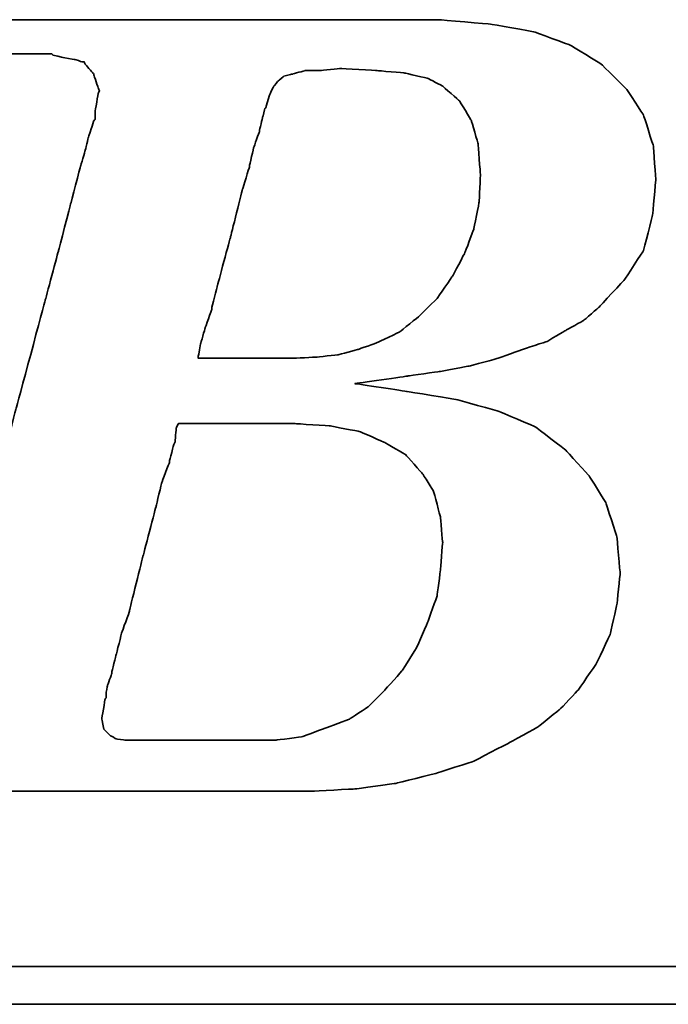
# Model space of a CAD drawing. Header units: millimetres. Extents: x 583 to 834, y 416 to 616.
# Tile 33 of 55: x 795.35 to 796.73, y 532.38 to 534.46. Entities that reach past the tile are written whole.
import ezdxf

# ---------------------------------------------------------------- set-up
doc = ezdxf.new("R2010")
doc.units = ezdxf.units.MM
doc.header["$LTSCALE"] = 0.1
doc.layers.add('CHA', color=7, linetype='CONTINUOUS')
doc.layers.add('layer 1', color=7, linetype='CONTINUOUS')

# ---------------------------------------------------------------- blocks, each defined once
blk = doc.blocks.new('TBI MOTION logo(完整正式版)')
at = {"layer": 'layer 1', "color": 22, "lineweight": 35}
for points, knots in [([(-64.65375, -6.86375), (-64.65375, -6.86375), (-64.84375, -7.29625), (-64.84375, -7.29625), (-64.84375, -7.29625), (-64.84375, -7.29625), (-64.86875, -7.34375), (-64.86875, -7.34375), (-64.86875, -7.34375), (-64.86875, -7.34375), (-64.86875, -7.36875), (-64.86875, -7.36875), (-64.86875, -7.36875), (-64.86875, -7.36875), (-65.15375, -7.65375), (-65.15375, -7.65375), (-65.15375, -7.65375), (-65.15375, -7.65375), (-65.17875, -7.65375), (-65.17875, -7.65375), (-65.17875, -7.65375), (-65.17875, -7.65375), (-65.20375, -7.67875), (-65.20375, -7.67875), (-65.20375, -7.67875), (-65.20375, -7.67875), (-65.58875, -7.87125), (-65.58875, -7.87125), (-65.58875, -7.87125), (-65.58875, -7.87125), (-65.63375, -7.87125), (-65.63375, -7.87125), (-65.63375, -7.87125), (-65.63375, -7.87125), (-65.65875, -7.89375), (-65.65875, -7.89375), (-65.65875, -7.89375), (-65.65875, -7.89375), (-66.09375, -7.94375), (-66.09375, -7.94375), (-66.09375, -7.94375), (-66.09375, -7.94375), (-66.11375, -7.94375), (-66.11375, -7.94375), (-66.11375, -7.94375), (-66.11375, -7.94375), (-66.16375, -7.94375), (-66.16375, -7.94375), (-66.16375, -7.94375), (-66.16375, -7.94375), (-66.30875, -7.94375), (-66.30875, -7.94375), (-66.30875, -7.94375), (-66.30875, -7.94375), (-66.69375, -7.94375), (-66.69375, -7.94375), (-66.69375, -7.94375), (-66.69375, -7.94375), (-67.07375, -7.94375), (-67.07375, -7.94375), (-67.07375, -7.94375), (-67.07375, -7.94375), (-67.12375, -7.94375), (-67.12375, -7.94375), (-67.12375, -7.94375), (-67.12375, -7.94375), (-67.12375, -7.96625), (-67.12375, -7.96625), (-67.12375, -7.96625), (-67.12375, -7.96625), (-67.14875, -7.99125), (-67.14875, -7.99125), (-67.14875, -7.99125), (-67.14875, -7.99125), (-67.24375, -8.34875), (-67.24375, -8.34875), (-67.24375, -8.34875), (-67.24375, -8.34875), (-67.31375, -8.68625), (-67.31375, -8.68625), (-67.31375, -8.68625), (-67.31375, -8.68625), (-67.26875, -8.68625), (-67.26875, -8.68625), (-67.26875, -8.68625), (-67.26875, -8.68625), (-67.07375, -8.68625), (-67.07375, -8.68625), (-67.07375, -8.68625), (-67.07375, -8.68625), (-66.54875, -8.68625), (-66.54875, -8.68625), (-66.54875, -8.68625), (-66.54875, -8.68625), (-65.82625, -8.68625), (-65.82625, -8.68625), (-65.82625, -8.68625), (-65.82625, -8.68625), (-65.01375, -8.68625), (-65.01375, -8.68625), (-65.01375, -8.68625), (-65.01375, -8.68625), (-64.05375, -8.68625), (-64.05375, -8.68625), (-64.05375, -8.68625), (-64.05375, -8.68625), (-62.08375, -8.68625), (-62.08375, -8.68625), (-62.08375, -8.68625), (-62.08375, -8.68625), (-60.06875, -8.68625), (-60.06875, -8.68625), (-60.06875, -8.68625), (-60.06875, -8.68625), (-59.10875, -8.68625), (-59.10875, -8.68625), (-59.10875, -8.68625), (-59.10875, -8.68625), (-58.29375, -8.68625), (-58.29375, -8.68625), (-58.29375, -8.68625), (-58.29375, -8.68625), (-57.57375, -8.68625), (-57.57375, -8.68625), (-57.57375, -8.68625), (-57.57375, -8.68625), (-57.04875, -8.68625), (-57.04875, -8.68625), (-57.04875, -8.68625), (-57.04875, -8.68625), (-56.85375, -8.68625), (-56.85375, -8.68625), (-56.85375, -8.68625), (-56.85375, -8.68625), (-56.70875, -8.68625), (-56.70875, -8.68625), (-56.70875, -8.68625), (-56.70875, -8.68625), (-56.61375, -8.68625), (-56.61375, -8.68625), (-56.61375, -8.68625), (-56.61375, -8.68625), (-56.56875, -8.68625), (-56.56875, -8.68625), (-56.56875, -8.68625), (-56.56875, -8.68625), (-55.65375, -8.63875), (-55.65375, -8.63875), (-55.65375, -8.63875), (-55.65375, -8.63875), (-54.76875, -8.51875), (-54.76875, -8.51875), (-54.76875, -8.51875), (-54.76875, -8.51875), (-53.90375, -8.30375), (-53.90375, -8.30375), (-53.90375, -8.30375), (-53.90375, -8.30375), (-53.08875, -8.03875), (-53.08875, -8.03875), (-53.08875, -8.03875), (-53.08875, -8.03875), (-52.34375, -7.65375), (-52.34375, -7.65375), (-52.34375, -7.65375), (-52.34375, -7.65375), (-51.69875, -7.29625), (-51.69875, -7.29625), (-51.69875, -7.29625), (-51.69875, -7.29625), (-51.21875, -6.91125), (-51.21875, -6.91125), (-51.21875, -6.91125), (-51.21875, -6.91125), (-50.83375, -6.50375), (-50.83375, -6.50375), (-50.83375, -6.50375), (-50.83375, -6.50375), (-50.44875, -5.94875), (-50.44875, -5.94875), (-50.44875, -5.94875), (-50.44875, -5.94875), (-50.13875, -5.30375), (-50.13875, -5.30375), (-50.13875, -5.30375), (-50.13875, -5.30375), (-49.99375, -4.65375), (-49.99375, -4.65375), (-49.99375, -4.65375), (-49.99375, -4.65375), (-49.92375, -3.98375), (-49.92375, -3.98375), (-49.92375, -3.98375), (-49.92375, -3.98375), (-49.99375, -3.19374), (-49.99375, -3.19374), (-49.99375, -3.19374), (-49.99375, -3.19374), (-50.23374, -2.44874), (-50.23374, -2.44874), (-50.23374, -2.44874), (-50.23374, -2.44874), (-50.59375, -1.87374), (-50.59375, -1.87374), (-50.59375, -1.87374), (-50.59375, -1.87374), (-51.09875, -1.31874), (-51.09875, -1.31874), (-51.09875, -1.31874), (-51.09875, -1.31874), (-51.74375, -0.81875), (-51.74375, -0.81875), (-51.74375, -0.81875), (-51.74375, -0.81875), (-52.53875, -0.48125), (-52.53875, -0.48125), (-52.53875, -0.48125), (-52.53875, -0.48125), (-53.47375, -0.21875), (-53.47375, -0.21875), (-53.47375, -0.21875), (-53.47375, -0.21875), (-54.52875, -0.04874), (-54.52875, -0.04874), (-54.52875, -0.04874), (-54.52875, -0.04874), (-55.65375, 0.12125), (-55.65375, 0.12125), (-55.65375, 0.12125), (-55.65375, 0.12125), (-54.50375, 0.28624), (-54.50375, 0.28624), (-54.50375, 0.28624), (-54.50375, 0.28624), (-53.83375, 0.38124), (-53.83375, 0.38124), (-53.83375, 0.38124), (-53.83375, 0.38124), (-53.18375, 0.50125), (-53.18375, 0.50125), (-53.18375, 0.50125), (-53.18375, 0.50125), (-52.55875, 0.66874), (-52.55875, 0.66874), (-52.55875, 0.66874), (-52.55875, 0.66874), (-52.03375, 0.86124), (-52.03375, 0.86124), (-52.03375, 0.86124), (-52.03375, 0.86124), (-51.50374, 1.03124), (-51.50374, 1.03124), (-51.50374, 1.03124), (-51.50374, 1.03124), (-51.09875, 1.27125), (-51.09875, 1.27125), (-51.09875, 1.27125), (-51.09875, 1.27125), (-50.71375, 1.48624), (-50.71375, 1.48624), (-50.71375, 1.48624), (-50.71375, 1.48624), (-50.37625, 1.77625), (-50.37625, 1.77625), (-50.37625, 1.77625), (-50.37625, 1.77625), (-49.82375, 2.37625), (-49.82375, 2.37625), (-49.82375, 2.37625), (-49.82375, 2.37625), (-49.41875, 2.99625), (-49.41875, 2.99625), (-49.41875, 2.99625), (-49.41875, 2.99625), (-49.22375, 3.76625), (-49.22375, 3.76625), (-49.22375, 3.76625), (-49.22375, 3.76625), (-49.15375, 4.50874), (-49.15375, 4.50874), (-49.15375, 4.50874), (-49.15375, 4.50874), (-49.20375, 5.25125), (-49.20375, 5.25125), (-49.20375, 5.25125), (-49.20375, 5.25125), (-49.41875, 5.92625), (-49.41875, 5.92625), (-49.41875, 5.92625), (-49.41875, 5.92625), (-49.77875, 6.47625), (-49.77875, 6.47625), (-49.77875, 6.47625), (-49.77875, 6.47625), (-50.33125, 7.02624), (-50.33125, 7.02624), (-50.33125, 7.02624), (-50.33125, 7.02624), (-51.00125, 7.43625), (-51.00125, 7.43625), (-51.00125, 7.43625), (-51.00125, 7.43625), (-51.79375, 7.72625), (-51.79375, 7.72625), (-51.79375, 7.72625), (-51.79375, 7.72625), (-52.72875, 7.89124), (-52.72875, 7.89124), (-52.72875, 7.89124), (-52.72875, 7.89124), (-53.83375, 7.98625), (-53.83375, 7.98625), (-53.83375, 7.98625), (-53.83375, 7.98625), (-53.92875, 7.98625), (-53.92875, 7.98625), (-53.92875, 7.98625), (-53.92875, 7.98625), (-54.26375, 7.98625), (-54.26375, 7.98625), (-54.26375, 7.98625), (-54.26375, 7.98625), (-54.74375, 7.98625), (-54.74375, 7.98625), (-54.74375, 7.98625), (-54.74375, 7.98625), (-55.36875, 7.98625), (-55.36875, 7.98625), (-55.36875, 7.98625), (-55.36875, 7.98625), (-56.13375, 7.98625), (-56.13375, 7.98625), (-56.13375, 7.98625), (-56.13375, 7.98625), (-56.94875, 7.98625), (-56.94875, 7.98625), (-56.94875, 7.98625), (-56.94875, 7.98625), (-58.77625, 7.98625), (-58.77625, 7.98625), (-58.77625, 7.98625), (-58.77625, 7.98625), (-60.59875, 7.98625), (-60.59875, 7.98625), (-60.59875, 7.98625), (-60.59875, 7.98625), (-61.41375, 7.98625), (-61.41375, 7.98625), (-61.41375, 7.98625), (-61.41375, 7.98625), (-62.17875, 7.98625), (-62.17875, 7.98625), (-62.17875, 7.98625), (-62.17875, 7.98625), (-62.80375, 7.98625), (-62.80375, 7.98625), (-62.80375, 7.98625), (-62.80375, 7.98625), (-63.30625, 7.98625), (-63.30625, 7.98625), (-63.30625, 7.98625), (-63.30625, 7.98625), (-63.57375, 7.98625), (-63.57375, 7.98625), (-63.57375, 7.98625), (-63.57375, 7.98625), (-63.57375, 7.96375), (-63.57375, 7.96375), (-63.57375, 7.96375), (-63.57375, 7.96375), (-63.59875, 7.94125), (-63.59875, 7.94125), (-63.59875, 7.94125), (-63.59875, 7.94125), (-63.69375, 7.55625), (-63.69375, 7.55625), (-63.69375, 7.55625), (-63.69375, 7.55625), (-63.76375, 7.24624), (-63.76375, 7.24624), (-63.76375, 7.24624), (-63.76375, 7.24624), (-63.23875, 7.24624), (-63.23875, 7.24624), (-63.23875, 7.24624), (-63.23875, 7.24624), (-62.75875, 7.24624), (-62.75875, 7.24624), (-62.75875, 7.24624), (-62.75875, 7.24624), (-62.61125, 7.24624), (-62.61125, 7.24624), (-62.61125, 7.24624), (-62.61125, 7.24624), (-62.56625, 7.24624), (-62.56625, 7.24624), (-62.56625, 7.24624), (-62.56625, 7.24624), (-62.22875, 7.24624), (-62.22875, 7.24624), (-62.22875, 7.24624), (-62.22875, 7.24624), (-62.20375, 7.24624), (-62.20375, 7.24624), (-62.20375, 7.24624), (-62.20375, 7.24624), (-62.17875, 7.21875), (-62.17875, 7.21875), (-62.17875, 7.21875), (-62.17875, 7.21875), (-61.96375, 7.17125), (-61.96375, 7.17125), (-61.96375, 7.17125), (-61.96375, 7.17125), (-61.72375, 7.12624), (-61.72375, 7.12624), (-61.72375, 7.12624), (-61.72375, 7.12624), (-61.70375, 7.12624), (-61.70375, 7.12624), (-61.70375, 7.12624), (-61.70375, 7.12624), (-61.55875, 7.07624), (-61.55875, 7.07624), (-61.55875, 7.07624), (-61.55875, 7.07624), (-61.50875, 7.07624), (-61.50875, 7.07624), (-61.50875, 7.07624), (-61.50875, 7.07624), (-61.48375, 7.02624), (-61.48375, 7.02624), (-61.48375, 7.02624), (-61.48375, 7.02624), (-61.31875, 6.83375), (-61.31875, 6.83375), (-61.31875, 6.83375), (-61.31875, 6.83375), (-61.29375, 6.81125), (-61.29375, 6.81125), (-61.29375, 6.81125), (-61.29375, 6.81125), (-61.29375, 6.78625), (-61.29375, 6.78625), (-61.29375, 6.78625), (-61.29375, 6.78625), (-61.19875, 6.50124), (-61.19875, 6.50124), (-61.19875, 6.50124), (-61.19875, 6.50124), (-61.17375, 6.45124), (-61.17375, 6.45124), (-61.17375, 6.45124), (-61.17375, 6.45124), (-61.19875, 6.40625), (-61.19875, 6.40625), (-61.19875, 6.40625), (-61.19875, 6.40625), (-61.26875, 5.99624), (-61.26875, 5.99624), (-61.26875, 5.99624), (-61.26875, 5.99624), (-61.26875, 5.85125), (-61.26875, 5.85125), (-61.26875, 5.85125), (-61.26875, 5.85125), (-61.26875, 5.82625), (-61.26875, 5.82625), (-61.26875, 5.82625), (-61.26875, 5.82625), (-61.29375, 5.80625), (-61.29375, 5.80625), (-61.29375, 5.80625), (-61.29375, 5.80625), (-61.34125, 5.66125), (-61.34125, 5.66125), (-61.34125, 5.66125), (-61.34125, 5.66125), (-61.41375, 5.44625), (-61.41375, 5.44625), (-61.41375, 5.44625), (-61.41375, 5.44625), (-61.48375, 5.15625), (-61.48375, 5.15625), (-61.48375, 5.15625), (-61.48375, 5.15625), (-61.58375, 4.82124), (-61.58375, 4.82124), (-61.58375, 4.82124), (-61.58375, 4.82124), (-61.79875, 4.00375), (-61.79875, 4.00375), (-61.79875, 4.00375), (-61.79875, 4.00375), (-62.05875, 2.99625), (-62.05875, 2.99625), (-62.05875, 2.99625), (-62.05875, 2.99625), (-62.34875, 1.91625), (-62.34875, 1.91625), (-62.34875, 1.91625), (-62.34875, 1.91625), (-62.97375, -0.41124), (-62.97375, -0.41124), (-62.97375, -0.41124), (-62.97375, -0.41124), (-63.59875, -2.75875), (-63.59875, -2.75875), (-63.59875, -2.75875), (-63.59875, -2.75875), (-63.88375, -3.86374), (-63.88375, -3.86374), (-63.88375, -3.86374), (-63.88375, -3.86374), (-64.14875, -4.82374), (-64.14875, -4.82374), (-64.14875, -4.82374), (-64.14875, -4.82374), (-64.36375, -5.64125), (-64.36375, -5.64125), (-64.36375, -5.64125), (-64.36375, -5.64125), (-64.43625, -5.97625), (-64.43625, -5.97625), (-64.43625, -5.97625), (-64.43625, -5.97625), (-64.50875, -6.28625), (-64.50875, -6.28625), (-64.50875, -6.28625), (-64.50875, -6.28625), (-64.50875, -6.30875), (-64.50875, -6.30875), (-64.50875, -6.30875), (-64.50875, -6.30875), (-64.57875, -6.50375), (-64.57875, -6.50375), (-64.57875, -6.50375), (-64.57875, -6.50375), (-64.62875, -6.69625), (-64.62875, -6.69625), (-64.62875, -6.69625), (-64.62875, -6.69625), (-64.62875, -6.76875), (-64.62875, -6.76875), (-64.62875, -6.76875), (-64.62875, -6.76875), (-64.62875, -6.81375), (-64.62875, -6.81375), (-64.62875, -6.81375), (-64.62875, -6.81375), (-64.62875, -6.83875), (-64.62875, -6.83875), (-64.62875, -6.83875), (-64.62875, -6.83875), (-64.65375, -6.86375), (-64.65375, -6.86375)], [0, 0, 0, 0, 0.00719424, 0.00719424, 0.00719424, 0.00719425, 0.01438849, 0.01438849, 0.01438849, 0.0143885, 0.02158273, 0.02158273, 0.02158273, 0.02158274, 0.02877698, 0.02877698, 0.02877698, 0.02877699, 0.03597122, 0.03597122, 0.03597122, 0.03597123, 0.04316547, 0.04316547, 0.04316547, 0.04316548, 0.05035971, 0.05035971, 0.05035971, 0.05035972, 0.05755396, 0.05755396, 0.05755396, 0.05755397, 0.0647482, 0.0647482, 0.0647482, 0.06474821, 0.07194245, 0.07194245, 0.07194245, 0.07194246, 0.07913669, 0.07913669, 0.07913669, 0.0791367, 0.08633094, 0.08633094, 0.08633094, 0.08633095, 0.09352518, 0.09352518, 0.09352518, 0.09352519, 0.10071942, 0.10071942, 0.10071942, 0.10071943, 0.10791367, 0.10791367, 0.10791367, 0.10791368, 0.11510791, 0.11510791, 0.11510791, 0.11510792, 0.12230216, 0.12230216, 0.12230216, 0.12230217, 0.1294964, 0.1294964, 0.1294964, 0.12949641, 0.13669065, 0.13669065, 0.13669065, 0.13669066, 0.14388489, 0.14388489, 0.14388489, 0.1438849, 0.15107914, 0.15107914, 0.15107914, 0.15107915, 0.15827338, 0.15827338, 0.15827338, 0.15827339, 0.16546763, 0.16546763, 0.16546763, 0.16546764, 0.17266187, 0.17266187, 0.17266187, 0.17266188, 0.17985612, 0.17985612, 0.17985612, 0.17985613, 0.18705036, 0.18705036, 0.18705036, 0.18705037, 0.1942446, 0.1942446, 0.1942446, 0.19424461, 0.20143885, 0.20143885, 0.20143885, 0.20143886, 0.20863309, 0.20863309, 0.20863309, 0.2086331, 0.21582734, 0.21582734, 0.21582734, 0.21582735, 0.22302158, 0.22302158, 0.22302158, 0.22302159, 0.23021583, 0.23021583, 0.23021583, 0.23021584, 0.23741007, 0.23741007, 0.23741007, 0.23741008, 0.24460432, 0.24460432, 0.24460432, 0.24460433, 0.25179856, 0.25179856, 0.25179856, 0.25179857, 0.25899281, 0.25899281, 0.25899281, 0.25899282, 0.26618705, 0.26618705, 0.26618705, 0.26618706, 0.27338129, 0.27338129, 0.27338129, 0.2733813, 0.28057554, 0.28057554, 0.28057554, 0.28057555, 0.28776978, 0.28776978, 0.28776978, 0.28776979, 0.29496403, 0.29496403, 0.29496403, 0.29496404, 0.30215827, 0.30215827, 0.30215827, 0.30215828, 0.30935252, 0.30935252, 0.30935252, 0.30935253, 0.31654676, 0.31654676, 0.31654676, 0.31654677, 0.32374101, 0.32374101, 0.32374101, 0.32374102, 0.33093525, 0.33093525, 0.33093525, 0.33093526, 0.3381295, 0.3381295, 0.3381295, 0.33812951, 0.34532374, 0.34532374, 0.34532374, 0.34532375, 0.35251799, 0.35251799, 0.35251799, 0.352518, 0.35971223, 0.35971223, 0.35971223, 0.35971224, 0.36690647, 0.36690647, 0.36690647, 0.36690648, 0.37410072, 0.37410072, 0.37410072, 0.37410073, 0.38129496, 0.38129496, 0.38129496, 0.38129497, 0.38848921, 0.38848921, 0.38848921, 0.38848922, 0.39568345, 0.39568345, 0.39568345, 0.39568346, 0.4028777, 0.4028777, 0.4028777, 0.40287771, 0.41007194, 0.41007194, 0.41007194, 0.41007195, 0.41726619, 0.41726619, 0.41726619, 0.4172662, 0.42446043, 0.42446043, 0.42446043, 0.42446044, 0.43165468, 0.43165468, 0.43165468, 0.43165469, 0.43884892, 0.43884892, 0.43884892, 0.43884893, 0.44604317, 0.44604317, 0.44604317, 0.44604318, 0.45323741, 0.45323741, 0.45323741, 0.45323742, 0.46043165, 0.46043165, 0.46043165, 0.46043166, 0.4676259, 0.4676259, 0.4676259, 0.46762591, 0.47482014, 0.47482014, 0.47482014, 0.47482015, 0.48201439, 0.48201439, 0.48201439, 0.4820144, 0.48920863, 0.48920863, 0.48920863, 0.48920864, 0.49640288, 0.49640288, 0.49640288, 0.49640289, 0.50359712, 0.50359712, 0.50359712, 0.50359713, 0.51079137, 0.51079137, 0.51079137, 0.51079138, 0.51798561, 0.51798561, 0.51798561, 0.51798562, 0.52517986, 0.52517986, 0.52517986, 0.52517987, 0.5323741, 0.5323741, 0.5323741, 0.53237411, 0.53956835, 0.53956835, 0.53956835, 0.53956836, 0.54676259, 0.54676259, 0.54676259, 0.5467626, 0.55395683, 0.55395683, 0.55395683, 0.55395684, 0.56115108, 0.56115108, 0.56115108, 0.56115109, 0.56834532, 0.56834532, 0.56834532, 0.56834533, 0.57553957, 0.57553957, 0.57553957, 0.57553958, 0.58273381, 0.58273381, 0.58273381, 0.58273382, 0.58992806, 0.58992806, 0.58992806, 0.58992807, 0.5971223, 0.5971223, 0.5971223, 0.59712231, 0.60431655, 0.60431655, 0.60431655, 0.60431656, 0.61151079, 0.61151079, 0.61151079, 0.6115108, 0.61870504, 0.61870504, 0.61870504, 0.61870505, 0.62589928, 0.62589928, 0.62589928, 0.62589929, 0.63309353, 0.63309353, 0.63309353, 0.63309354, 0.64028777, 0.64028777, 0.64028777, 0.64028778, 0.64748201, 0.64748201, 0.64748201, 0.64748202, 0.65467626, 0.65467626, 0.65467626, 0.65467627, 0.6618705, 0.6618705, 0.6618705, 0.66187051, 0.66906475, 0.66906475, 0.66906475, 0.66906476, 0.67625899, 0.67625899, 0.67625899, 0.676259, 0.68345324, 0.68345324, 0.68345324, 0.68345325, 0.69064748, 0.69064748, 0.69064748, 0.69064749, 0.69784173, 0.69784173, 0.69784173, 0.69784174, 0.70503597, 0.70503597, 0.70503597, 0.70503598, 0.71223022, 0.71223022, 0.71223022, 0.71223023, 0.71942446, 0.71942446, 0.71942446, 0.71942447, 0.72661871, 0.72661871, 0.72661871, 0.72661872, 0.73381295, 0.73381295, 0.73381295, 0.73381296, 0.74100719, 0.74100719, 0.74100719, 0.7410072, 0.74820144, 0.74820144, 0.74820144, 0.74820145, 0.75539568, 0.75539568, 0.75539568, 0.75539569, 0.76258993, 0.76258993, 0.76258993, 0.76258994, 0.76978417, 0.76978417, 0.76978417, 0.76978418, 0.77697842, 0.77697842, 0.77697842, 0.77697843, 0.78417266, 0.78417266, 0.78417266, 0.78417267, 0.79136691, 0.79136691, 0.79136691, 0.79136692, 0.79856115, 0.79856115, 0.79856115, 0.79856116, 0.8057554, 0.8057554, 0.8057554, 0.80575541, 0.81294964, 0.81294964, 0.81294964, 0.81294965, 0.82014388, 0.82014388, 0.82014388, 0.82014389, 0.82733813, 0.82733813, 0.82733813, 0.82733814, 0.83453237, 0.83453237, 0.83453237, 0.83453238, 0.84172662, 0.84172662, 0.84172662, 0.84172663, 0.84892086, 0.84892086, 0.84892086, 0.84892087, 0.85611511, 0.85611511, 0.85611511, 0.85611512, 0.86330935, 0.86330935, 0.86330935, 0.86330936, 0.8705036, 0.8705036, 0.8705036, 0.87050361, 0.87769784, 0.87769784, 0.87769784, 0.87769785, 0.88489209, 0.88489209, 0.88489209, 0.8848921, 0.89208633, 0.89208633, 0.89208633, 0.89208634, 0.89928058, 0.89928058, 0.89928058, 0.89928059, 0.90647482, 0.90647482, 0.90647482, 0.90647483, 0.91366906, 0.91366906, 0.91366906, 0.91366907, 0.92086331, 0.92086331, 0.92086331, 0.92086332, 0.92805755, 0.92805755, 0.92805755, 0.92805756, 0.9352518, 0.9352518, 0.9352518, 0.93525181, 0.94244604, 0.94244604, 0.94244604, 0.94244605, 0.94964029, 0.94964029, 0.94964029, 0.9496403, 0.95683453, 0.95683453, 0.95683453, 0.95683454, 0.96402878, 0.96402878, 0.96402878, 0.96402879, 0.97122302, 0.97122302, 0.97122302, 0.97122303, 0.97841727, 0.97841727, 0.97841727, 0.97841728, 0.98561151, 0.98561151, 0.98561151, 0.98561152, 0.99280576, 0.99280576, 0.99280576, 0.99280577, 1, 1, 1, 1]), ([(-57.50375, 6.35625), (-57.50375, 6.35625), (-57.57375, 6.11625), (-57.57375, 6.11625), (-57.57375, 6.11625), (-57.57375, 6.11625), (-57.57375, 6.09125), (-57.57375, 6.09125), (-57.57375, 6.09125), (-57.57375, 6.09125), (-57.59875, 6.06625), (-57.59875, 6.06625), (-57.59875, 6.06625), (-57.59875, 6.06625), (-57.64875, 5.87625), (-57.64875, 5.87625), (-57.64875, 5.87625), (-57.64875, 5.87625), (-57.71875, 5.58875), (-57.71875, 5.58875), (-57.71875, 5.58875), (-57.71875, 5.58875), (-57.71875, 5.56625), (-57.71875, 5.56625), (-57.71875, 5.56625), (-57.71875, 5.56625), (-57.83875, 5.23125), (-57.83875, 5.23125), (-57.83875, 5.23125), (-57.83875, 5.23125), (-57.93625, 4.82124), (-57.93625, 4.82124), (-57.93625, 4.82124), (-57.93625, 4.82124), (-57.93625, 4.79624), (-57.93625, 4.79624), (-57.93625, 4.79624), (-57.93625, 4.79624), (-58.07875, 4.34125), (-58.07875, 4.34125), (-58.07875, 4.34125), (-58.07875, 4.34125), (-58.34375, 3.28625), (-58.34375, 3.28625), (-58.34375, 3.28625), (-58.34375, 3.28625), (-58.62875, 2.23124), (-58.62875, 2.23124), (-58.62875, 2.23124), (-58.62875, 2.23124), (-58.74875, 1.75125), (-58.74875, 1.75125), (-58.74875, 1.75125), (-58.74875, 1.75125), (-58.74875, 1.72625), (-58.74875, 1.72625), (-58.74875, 1.72625), (-58.74875, 1.72625), (-58.89375, 1.31625), (-58.89375, 1.31625), (-58.89375, 1.31625), (-58.89375, 1.31625), (-58.98875, 0.98124), (-58.98875, 0.98124), (-58.98875, 0.98124), (-58.98875, 0.98124), (-59.03875, 0.71625), (-59.03875, 0.71625), (-59.03875, 0.71625), (-59.03875, 0.71625), (-59.03875, 0.66874), (-59.03875, 0.66874), (-59.03875, 0.66874), (-59.03875, 0.66874), (-58.91875, 0.66874), (-58.91875, 0.66874), (-58.91875, 0.66874), (-58.91875, 0.66874), (-58.53375, 0.66874), (-58.53375, 0.66874), (-58.53375, 0.66874), (-58.53375, 0.66874), (-58.10375, 0.66874), (-58.10375, 0.66874), (-58.10375, 0.66874), (-58.10375, 0.66874), (-57.66875, 0.66874), (-57.66875, 0.66874), (-57.66875, 0.66874), (-57.66875, 0.66874), (-57.33375, 0.66874), (-57.33375, 0.66874), (-57.33375, 0.66874), (-57.33375, 0.66874), (-57.09375, 0.66874), (-57.09375, 0.66874), (-57.09375, 0.66874), (-57.09375, 0.66874), (-56.99875, 0.66874), (-56.99875, 0.66874), (-56.99875, 0.66874), (-56.99875, 0.66874), (-56.49375, 0.69374), (-56.49375, 0.69374), (-56.49375, 0.69374), (-56.49375, 0.69374), (-56.01375, 0.74374), (-56.01375, 0.74374), (-56.01375, 0.74374), (-56.01375, 0.74374), (-55.58375, 0.86124), (-55.58375, 0.86124), (-55.58375, 0.86124), (-55.58375, 0.86124), (-55.17375, 1.00624), (-55.17375, 1.00624), (-55.17375, 1.00624), (-55.17375, 1.00624), (-54.67375, 1.24625), (-54.67375, 1.24625), (-54.67375, 1.24625), (-54.67375, 1.24625), (-54.26375, 1.58124), (-54.26375, 1.58124), (-54.26375, 1.58124), (-54.26375, 1.58124), (-53.87875, 1.96374), (-53.87875, 1.96374), (-53.87875, 1.96374), (-53.87875, 1.96374), (-53.54375, 2.44625), (-53.54375, 2.44625), (-53.54375, 2.44625), (-53.54375, 2.44625), (-53.27875, 2.95125), (-53.27875, 2.95125), (-53.27875, 2.95125), (-53.27875, 2.95125), (-53.08875, 3.45124), (-53.08875, 3.45124), (-53.08875, 3.45124), (-53.08875, 3.45124), (-52.96875, 4.05124), (-52.96875, 4.05124), (-52.96875, 4.05124), (-52.96875, 4.05124), (-52.94375, 4.65125), (-52.94375, 4.65125), (-52.94375, 4.65125), (-52.94375, 4.65125), (-52.99375, 5.30125), (-52.99375, 5.30125), (-52.99375, 5.30125), (-52.99375, 5.30125), (-53.13875, 5.80625), (-53.13875, 5.80625), (-53.13875, 5.80625), (-53.13875, 5.80625), (-53.39875, 6.23625), (-53.39875, 6.23625), (-53.39875, 6.23625), (-53.39875, 6.23625), (-53.75875, 6.54875), (-53.75875, 6.54875), (-53.75875, 6.54875), (-53.75875, 6.54875), (-54.07375, 6.71625), (-54.07375, 6.71625), (-54.07375, 6.71625), (-54.07375, 6.71625), (-54.57375, 6.83375), (-54.57375, 6.83375), (-54.57375, 6.83375), (-54.57375, 6.83375), (-55.17375, 6.88625), (-55.17375, 6.88625), (-55.17375, 6.88625), (-55.17375, 6.88625), (-55.96875, 6.93125), (-55.96875, 6.93125), (-55.96875, 6.93125), (-55.96875, 6.93125), (-56.39875, 6.88625), (-56.39875, 6.88625), (-56.39875, 6.88625), (-56.39875, 6.88625), (-56.42125, 6.88625), (-56.42125, 6.88625), (-56.42125, 6.88625), (-56.42125, 6.88625), (-56.73375, 6.88625), (-56.73375, 6.88625), (-56.73375, 6.88625), (-56.73375, 6.88625), (-56.99875, 6.81125), (-56.99875, 6.81125), (-56.99875, 6.81125), (-56.99875, 6.81125), (-57.02375, 6.81125), (-57.02375, 6.81125), (-57.02375, 6.81125), (-57.02375, 6.81125), (-57.18875, 6.76625), (-57.18875, 6.76625), (-57.18875, 6.76625), (-57.18875, 6.76625), (-57.30875, 6.66625), (-57.30875, 6.66625), (-57.30875, 6.66625), (-57.30875, 6.66625), (-57.40875, 6.54875), (-57.40875, 6.54875), (-57.40875, 6.54875), (-57.40875, 6.54875), (-57.50375, 6.35625), (-57.50375, 6.35625)], [0, 0, 0, 0, 0.01851852, 0.01851852, 0.01851852, 0.01851853, 0.03703704, 0.03703704, 0.03703704, 0.03703705, 0.05555556, 0.05555556, 0.05555556, 0.05555557, 0.07407407, 0.07407407, 0.07407407, 0.07407408, 0.09259259, 0.09259259, 0.09259259, 0.0925926, 0.11111111, 0.11111111, 0.11111111, 0.11111112, 0.12962963, 0.12962963, 0.12962963, 0.12962964, 0.14814815, 0.14814815, 0.14814815, 0.14814816, 0.16666667, 0.16666667, 0.16666667, 0.16666668, 0.18518519, 0.18518519, 0.18518519, 0.1851852, 0.2037037, 0.2037037, 0.2037037, 0.20370371, 0.22222222, 0.22222222, 0.22222222, 0.22222223, 0.24074074, 0.24074074, 0.24074074, 0.24074075, 0.25925926, 0.25925926, 0.25925926, 0.25925927, 0.27777778, 0.27777778, 0.27777778, 0.27777779, 0.2962963, 0.2962963, 0.2962963, 0.29629631, 0.31481481, 0.31481481, 0.31481481, 0.31481482, 0.33333333, 0.33333333, 0.33333333, 0.33333334, 0.35185185, 0.35185185, 0.35185185, 0.35185186, 0.37037037, 0.37037037, 0.37037037, 0.37037038, 0.38888889, 0.38888889, 0.38888889, 0.3888889, 0.40740741, 0.40740741, 0.40740741, 0.40740742, 0.42592593, 0.42592593, 0.42592593, 0.42592594, 0.44444444, 0.44444444, 0.44444444, 0.44444445, 0.46296296, 0.46296296, 0.46296296, 0.46296297, 0.48148148, 0.48148148, 0.48148148, 0.48148149, 0.5, 0.5, 0.5, 0.50000001, 0.51851852, 0.51851852, 0.51851852, 0.51851853, 0.53703704, 0.53703704, 0.53703704, 0.53703705, 0.55555556, 0.55555556, 0.55555556, 0.55555557, 0.57407407, 0.57407407, 0.57407407, 0.57407408, 0.59259259, 0.59259259, 0.59259259, 0.5925926, 0.61111111, 0.61111111, 0.61111111, 0.61111112, 0.62962963, 0.62962963, 0.62962963, 0.62962964, 0.64814815, 0.64814815, 0.64814815, 0.64814816, 0.66666667, 0.66666667, 0.66666667, 0.66666668, 0.68518519, 0.68518519, 0.68518519, 0.6851852, 0.7037037, 0.7037037, 0.7037037, 0.70370371, 0.72222222, 0.72222222, 0.72222222, 0.72222223, 0.74074074, 0.74074074, 0.74074074, 0.74074075, 0.75925926, 0.75925926, 0.75925926, 0.75925927, 0.77777778, 0.77777778, 0.77777778, 0.77777779, 0.7962963, 0.7962963, 0.7962963, 0.79629631, 0.81481481, 0.81481481, 0.81481481, 0.81481482, 0.83333333, 0.83333333, 0.83333333, 0.83333334, 0.85185185, 0.85185185, 0.85185185, 0.85185186, 0.87037037, 0.87037037, 0.87037037, 0.87037038, 0.88888889, 0.88888889, 0.88888889, 0.8888889, 0.90740741, 0.90740741, 0.90740741, 0.90740742, 0.92592593, 0.92592593, 0.92592593, 0.92592594, 0.94444444, 0.94444444, 0.94444444, 0.94444445, 0.96296296, 0.96296296, 0.96296296, 0.96296297, 0.98148148, 0.98148148, 0.98148148, 0.98148149, 1, 1, 1, 1]), ([(-61.03125, -6.57375), (-61.03125, -6.57375), (-61.03125, -6.67125), (-61.03125, -6.67125), (-61.03125, -6.67125), (-61.03125, -6.67125), (-61.05375, -6.69625), (-61.05375, -6.69625), (-61.05375, -6.69625), (-61.05375, -6.69625), (-61.12375, -7.12875), (-61.12375, -7.12875), (-61.12375, -7.12875), (-61.12375, -7.12875), (-61.07875, -7.34375), (-61.07875, -7.34375), (-61.07875, -7.34375), (-61.07875, -7.34375), (-60.93375, -7.48875), (-60.93375, -7.48875), (-60.93375, -7.48875), (-60.93375, -7.48875), (-60.81375, -7.55625), (-60.81375, -7.55625), (-60.81375, -7.55625), (-60.81375, -7.55625), (-60.62375, -7.58375), (-60.62375, -7.58375), (-60.62375, -7.58375), (-60.62375, -7.58375), (-60.30875, -7.58375), (-60.30875, -7.58375), (-60.30875, -7.58375), (-60.30875, -7.58375), (-59.97375, -7.58375), (-59.97375, -7.58375), (-59.97375, -7.58375), (-59.97375, -7.58375), (-59.87875, -7.58375), (-59.87875, -7.58375), (-59.87875, -7.58375), (-59.87875, -7.58375), (-59.63625, -7.58375), (-59.63625, -7.58375), (-59.63625, -7.58375), (-59.63625, -7.58375), (-58.96875, -7.58375), (-58.96875, -7.58375), (-58.96875, -7.58375), (-58.96875, -7.58375), (-58.29375, -7.58375), (-58.29375, -7.58375), (-58.29375, -7.58375), (-58.29375, -7.58375), (-58.05375, -7.58375), (-58.05375, -7.58375), (-58.05375, -7.58375), (-58.05375, -7.58375), (-57.98375, -7.58375), (-57.98375, -7.58375), (-57.98375, -7.58375), (-57.98375, -7.58375), (-57.35875, -7.58375), (-57.35875, -7.58375), (-57.35875, -7.58375), (-57.35875, -7.58375), (-56.78375, -7.50875), (-56.78375, -7.50875), (-56.78375, -7.50875), (-56.78375, -7.50875), (-56.27875, -7.31875), (-56.27875, -7.31875), (-56.27875, -7.31875), (-56.27875, -7.31875), (-55.77375, -7.12875), (-55.77375, -7.12875), (-55.77375, -7.12875), (-55.77375, -7.12875), (-55.36875, -6.86375), (-55.36875, -6.86375), (-55.36875, -6.86375), (-55.36875, -6.86375), (-55.00875, -6.50375), (-55.00875, -6.50375), (-55.00875, -6.50375), (-55.00875, -6.50375), (-54.62375, -6.06875), (-54.62375, -6.06875), (-54.62375, -6.06875), (-54.62375, -6.06875), (-54.31375, -5.56875), (-54.31375, -5.56875), (-54.31375, -5.56875), (-54.31375, -5.56875), (-54.07375, -5.01625), (-54.07375, -5.01625), (-54.07375, -5.01625), (-54.07375, -5.01625), (-53.87875, -4.46374), (-53.87875, -4.46374), (-53.87875, -4.46374), (-53.87875, -4.46374), (-53.80875, -3.91375), (-53.80875, -3.91375), (-53.80875, -3.91375), (-53.80875, -3.91375), (-53.75875, -3.31375), (-53.75875, -3.31375), (-53.75875, -3.31375), (-53.75875, -3.31375), (-53.80875, -2.75875), (-53.80875, -2.75875), (-53.80875, -2.75875), (-53.80875, -2.75875), (-53.95375, -2.20875), (-53.95375, -2.20875), (-53.95375, -2.20875), (-53.95375, -2.20875), (-54.19375, -1.82625), (-54.19375, -1.82625), (-54.19375, -1.82625), (-54.19375, -1.82625), (-54.55375, -1.41875), (-54.55375, -1.41875), (-54.55375, -1.41875), (-54.55375, -1.41875), (-55.00875, -1.15125), (-55.00875, -1.15125), (-55.00875, -1.15125), (-55.00875, -1.15125), (-55.56125, -0.91375), (-55.56125, -0.91375), (-55.56125, -0.91375), (-55.56125, -0.91375), (-56.18125, -0.79375), (-56.18125, -0.79375), (-56.18125, -0.79375), (-56.18125, -0.79375), (-56.94875, -0.74374), (-56.94875, -0.74374), (-56.94875, -0.74374), (-56.94875, -0.74374), (-56.99875, -0.74374), (-56.99875, -0.74374), (-56.99875, -0.74374), (-56.99875, -0.74374), (-57.09375, -0.74374), (-57.09375, -0.74374), (-57.09375, -0.74374), (-57.09375, -0.74374), (-57.38375, -0.74374), (-57.38375, -0.74374), (-57.38375, -0.74374), (-57.38375, -0.74374), (-57.76875, -0.74374), (-57.76875, -0.74374), (-57.76875, -0.74374), (-57.76875, -0.74374), (-58.24625, -0.74374), (-58.24625, -0.74374), (-58.24625, -0.74374), (-58.24625, -0.74374), (-58.72875, -0.74374), (-58.72875, -0.74374), (-58.72875, -0.74374), (-58.72875, -0.74374), (-59.20875, -0.74374), (-59.20875, -0.74374), (-59.20875, -0.74374), (-59.20875, -0.74374), (-59.46875, -0.74374), (-59.46875, -0.74374), (-59.46875, -0.74374), (-59.46875, -0.74374), (-59.51625, -0.83875), (-59.51625, -0.83875), (-59.51625, -0.83875), (-59.51625, -0.83875), (-59.54375, -1.15125), (-59.54375, -1.15125), (-59.54375, -1.15125), (-59.54375, -1.15125), (-59.56375, -1.17874), (-59.56375, -1.17874), (-59.56375, -1.17874), (-59.56375, -1.17874), (-59.66375, -1.55875), (-59.66375, -1.55875), (-59.66375, -1.55875), (-59.66375, -1.55875), (-59.66375, -1.58375), (-59.66375, -1.58375), (-59.66375, -1.58375), (-59.66375, -1.58375), (-59.82875, -2.01874), (-59.82875, -2.01874), (-59.82875, -2.01874), (-59.82875, -2.01874), (-59.94875, -2.52125), (-59.94875, -2.52125), (-59.94875, -2.52125), (-59.94875, -2.52125), (-60.23875, -3.62375), (-60.23875, -3.62375), (-60.23875, -3.62375), (-60.23875, -3.62375), (-60.52375, -4.77624), (-60.52375, -4.77624), (-60.52375, -4.77624), (-60.52375, -4.77624), (-60.52375, -4.79874), (-60.52375, -4.79874), (-60.52375, -4.79874), (-60.52375, -4.79874), (-60.69125, -5.25375), (-60.69125, -5.25375), (-60.69125, -5.25375), (-60.69125, -5.25375), (-60.81375, -5.73625), (-60.81375, -5.73625), (-60.81375, -5.73625), (-60.81375, -5.73625), (-60.90875, -6.11875), (-60.90875, -6.11875), (-60.90875, -6.11875), (-60.90875, -6.11875), (-60.90875, -6.14375), (-60.90875, -6.14375), (-60.90875, -6.14375), (-60.90875, -6.14375), (-61.00375, -6.40875), (-61.00375, -6.40875), (-61.00375, -6.40875), (-61.00375, -6.40875), (-61.03125, -6.57375), (-61.03125, -6.57375)], [0, 0, 0, 0, 0.01694915, 0.01694915, 0.01694915, 0.01694916, 0.03389831, 0.03389831, 0.03389831, 0.03389832, 0.05084746, 0.05084746, 0.05084746, 0.05084747, 0.06779661, 0.06779661, 0.06779661, 0.06779662, 0.08474576, 0.08474576, 0.08474576, 0.08474577, 0.10169492, 0.10169492, 0.10169492, 0.10169493, 0.11864407, 0.11864407, 0.11864407, 0.11864408, 0.13559322, 0.13559322, 0.13559322, 0.13559323, 0.15254237, 0.15254237, 0.15254237, 0.15254238, 0.16949153, 0.16949153, 0.16949153, 0.16949154, 0.18644068, 0.18644068, 0.18644068, 0.18644069, 0.20338983, 0.20338983, 0.20338983, 0.20338984, 0.22033898, 0.22033898, 0.22033898, 0.22033899, 0.23728814, 0.23728814, 0.23728814, 0.23728815, 0.25423729, 0.25423729, 0.25423729, 0.2542373, 0.27118644, 0.27118644, 0.27118644, 0.27118645, 0.28813559, 0.28813559, 0.28813559, 0.2881356, 0.30508475, 0.30508475, 0.30508475, 0.30508476, 0.3220339, 0.3220339, 0.3220339, 0.32203391, 0.33898305, 0.33898305, 0.33898305, 0.33898306, 0.3559322, 0.3559322, 0.3559322, 0.35593221, 0.37288136, 0.37288136, 0.37288136, 0.37288137, 0.38983051, 0.38983051, 0.38983051, 0.38983052, 0.40677966, 0.40677966, 0.40677966, 0.40677967, 0.42372881, 0.42372881, 0.42372881, 0.42372882, 0.44067797, 0.44067797, 0.44067797, 0.44067798, 0.45762712, 0.45762712, 0.45762712, 0.45762713, 0.47457627, 0.47457627, 0.47457627, 0.47457628, 0.49152542, 0.49152542, 0.49152542, 0.49152543, 0.50847458, 0.50847458, 0.50847458, 0.50847459, 0.52542373, 0.52542373, 0.52542373, 0.52542374, 0.54237288, 0.54237288, 0.54237288, 0.54237289, 0.55932203, 0.55932203, 0.55932203, 0.55932204, 0.57627119, 0.57627119, 0.57627119, 0.5762712, 0.59322034, 0.59322034, 0.59322034, 0.59322035, 0.61016949, 0.61016949, 0.61016949, 0.6101695, 0.62711864, 0.62711864, 0.62711864, 0.62711865, 0.6440678, 0.6440678, 0.6440678, 0.64406781, 0.66101695, 0.66101695, 0.66101695, 0.66101696, 0.6779661, 0.6779661, 0.6779661, 0.67796611, 0.69491525, 0.69491525, 0.69491525, 0.69491526, 0.71186441, 0.71186441, 0.71186441, 0.71186442, 0.72881356, 0.72881356, 0.72881356, 0.72881357, 0.74576271, 0.74576271, 0.74576271, 0.74576272, 0.76271186, 0.76271186, 0.76271186, 0.76271187, 0.77966102, 0.77966102, 0.77966102, 0.77966103, 0.79661017, 0.79661017, 0.79661017, 0.79661018, 0.81355932, 0.81355932, 0.81355932, 0.81355933, 0.83050847, 0.83050847, 0.83050847, 0.83050848, 0.84745763, 0.84745763, 0.84745763, 0.84745764, 0.86440678, 0.86440678, 0.86440678, 0.86440679, 0.88135593, 0.88135593, 0.88135593, 0.88135594, 0.89830508, 0.89830508, 0.89830508, 0.89830509, 0.91525424, 0.91525424, 0.91525424, 0.91525425, 0.93220339, 0.93220339, 0.93220339, 0.9322034, 0.94915254, 0.94915254, 0.94915254, 0.94915255, 0.96610169, 0.96610169, 0.96610169, 0.9661017, 0.98305085, 0.98305085, 0.98305085, 0.98305086, 1, 1, 1, 1]), ([(75.90875, -9.47875), (75.90875, -9.47875), (75.90875, -12.28625), (75.90875, -12.28625), (75.90875, -12.28625), (75.90875, -12.28625), (75.90875, -12.47875), (75.90875, -12.47875), (75.90875, -12.47875), (75.90875, -12.47875), (75.71625, -12.47875), (75.71625, -12.47875), (75.71625, -12.47875), (75.71625, -12.47875), (-88.32875, -12.47875), (-88.32875, -12.47875), (-88.32875, -12.47875), (-88.32875, -12.47875), (-88.32875, -13.29375), (-88.32875, -13.29375), (-88.32875, -13.29375), (-88.32875, -13.29375), (82.89125, -13.29375), (82.89125, -13.29375), (82.89125, -13.29375), (82.89125, -13.29375), (75.90875, -9.47875), (75.90875, -9.47875)], [0, 0, 0, 0, 0.14285714, 0.14285714, 0.14285714, 0.14285715, 0.28571429, 0.28571429, 0.28571429, 0.2857143, 0.42857143, 0.42857143, 0.42857143, 0.42857144, 0.57142857, 0.57142857, 0.57142857, 0.57142858, 0.71428571, 0.71428571, 0.71428571, 0.71428572, 0.85714286, 0.85714286, 0.85714286, 0.85714287, 1, 1, 1, 1])]:
    blk.add_open_spline(points, degree=3, knots=knots, dxfattribs=at)

msp = doc.modelspace()

# ---------------------------------------------------------------- block references
at = {"layer": 'CHA', "color": 0, "xscale": 0.0980771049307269, "yscale": 0.0980771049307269, "zscale": 0.0980771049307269}
msp.add_blockref('TBI MOTION logo(完整正式版)', (801.5214, 533.6808), dxfattribs=at)

doc.saveas('drawing.dxf')
